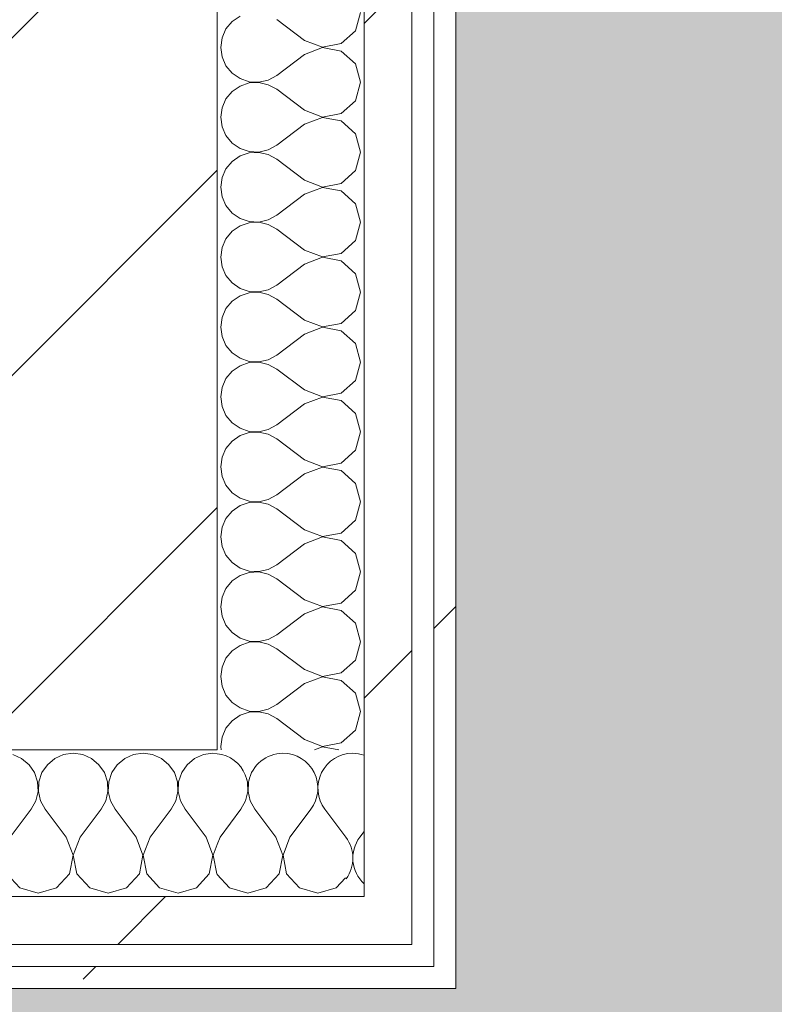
# Model space of a CAD drawing. Header units: millimetres. Extents: x -30280 to 19093, y -19284 to 4746.
# Tile 222 of 256: x -1672 to -1466, y -12508 to -12240. Entities that reach past the tile are written whole.
import ezdxf

# ---------------------------------------------------------------- set-up
doc = ezdxf.new("R2010")
doc.units = ezdxf.units.MM
doc.header["$MEASUREMENT"] = 0
doc.linetypes.add('Wipeout_Contour', pattern=[1000, 0, -1000])
for name, color, linetype in [('10_ESTR_Pilars', 7, 'Continuous'), ('Nuevo_07_CR_Cel Ras pladur', 7, 'Continuous'), ('Nuevo_08_E_Envans secs', 7, 'Continuous')]:
    doc.layers.add(name, color=color, linetype=linetype)
for name, color, linetype, lineweight in [('10_ESTR_Pilars_Pluma_Nº__28', 7, 'Continuous', 20), ('10_ESTR_Pilars_Pluma_Nº__42', 8, 'Continuous', 25), ('Nuevo_08_E_Envans secs_Pluma_Nº__1', 7, 'Continuous', 5)]:
    doc.layers.add(name, color=color, linetype=linetype, lineweight=lineweight)
for name, color, linetype, lineweight, true_color in [('Nuevo_07_CR_Cel Ras pladur_Pluma_Nº__102', 7, 'Continuous', 5, 0xcccccc), ('Nuevo_08_E_Envans secs_Pluma_Nº__102', 7, 'Continuous', 5, 0xcccccc), ('Nuevo_08_E_Envans secs_Pluma_Nº__171', 171, 'Continuous', 13, 0xaaaaff), ('Nuevo_08_E_Envans secs_Pluma_Nº__177', 7, 'Continuous', 15, 0xf7e046)]:
    doc.layers.add(name, color=color, linetype=linetype, lineweight=lineweight, true_color=true_color)
pattern_1 = [(45, (0, 0), (-183.848, 183.848), [195, -65]), (45, (7e-14, 183.85), (-183.848, 183.848), [195, -65])]

# ---------------------------------------------------------------- blocks, each defined once
blk = doc.blocks.new('Forjado_1_1', base_point=(-28050.85, 1700.85))
at = {"layer": 'Nuevo_07_CR_Cel Ras pladur_Pluma_Nº__102', "linetype": 'Continuous', "lineweight": 0, "true_color": 0x333333}
h = blk.add_hatch(color=250, dxfattribs=at)
h.paths.add_polyline_path([(-28050.85, 1700.85), (-1702.11, 1700.85), (-1556.11, 1700.85), (-1556.11, -1703.98), (-1619.11, -1703.98), (-1619.11, -6940.7), (-1544.11, -6940.7), (-1544.11, -7505.7), (-1616.26, -7505.7), (-1616.05, -11923.98), (-1552.9, -11923.98), (-1552.9, -12503.98), (-2036.11, -12503.98), (-2036.11, -12340.7), (-6985.39, -12340.7), (-6985.39, -12549.28), (-7491.4, -12549.28), (-7491.4, -12393.7), (-10655.85, -12393.7), (-10657.1, -13685.07), (-1603.63, -13694.56), (-1609.23, -16937.98), (375.89, -16937.98), (375.89, -16738.98), (1128.89, -16738.98), (1128.89, -17066.98), (2622.91, -17066.98), (5778.89, -17066.98), (5778.89, -16738.98), (6378.89, -16738.98), (6378.89, -12488.98), (5778.89, -12488.98), (5763.89, -12069.98), (3832.9, -12069.98), (2768.91, -12069.98), (2768.91, -12619.14), (2622.91, -12619.14), (2622.91, -12069.98), (843.89, -12069.98), (843.89, -12503.98), (363.89, -12503.98), (363.89, -11923.98), (6641.89, -11923.98), (6627.87, -9203.97), (6003.89, -9207.42), (6010.89, -7490.7), (5790.89, -7490.7), (5790.89, -6940.7), (6010.89, -6940.7), (6010.89, -1710.7), (5770.89, -1710.7), (5770.89, 3861.73), (-28038.85, 3861.73)])
h.paths.add_polyline_path([(7.39, -9099.15), (-1192.61, -9099.15), (-1192.61, 1700.85), (7.39, 1700.85)], flags=0)
h.paths.add_polyline_path([(-1181.11, -11348.2), (-1181.11, -9848.2), (5718.89, -9848.2), (5718.89, -11348.2)], flags=0)
h.paths.add_polyline_path([(38, -16371.48), (-1162, -16371.48), (-1162, -12771.48), (38, -12771.48)], flags=0)
h.paths.add_polyline_path([(2309.36, -16371.48), (1109.36, -16371.48), (1109.36, -12771.48), (2309.36, -12771.48)], flags=0)
h.paths.add_polyline_path([(2226.83, -8799.15), (2226.83, 1400.85), (3726.83, 1400.85), (3726.83, -8799.15)], flags=0)
h.paths.add_polyline_path([(3832.9, -12471.48), (5032.9, -12471.48), (5032.9, -16671.48), (3832.9, -16671.48)], flags=0)
at = {"layer": 'Nuevo_07_CR_Cel Ras pladur_Pluma_Nº__102', "color": 254, "linetype": 'Continuous', "lineweight": 5, "true_color": 0xcccccc, "flags": 128}
blk.add_lwpolyline([(1128.89, -16738.98), (375.89, -16738.98), (375.89, -16937.98), (-1609.23, -16937.98), (-1603.63, -13694.56), (-10657.1, -13685.07), (-10655.85, -12393.7), (-7491.4, -12393.7), (-7491.4, -12549.28), (-6985.39, -12549.28), (-6985.39, -12340.7), (-2036.11, -12340.7), (-2036.11, -12503.98), (-1552.9, -12503.98), (-1552.9, -11923.98), (-1616.05, -11923.98), (-1616.26, -7505.7)], dxfattribs=at)
blk = doc.blocks.new('*X584')
at = {"layer": 'Nuevo_08_E_Envans secs_Pluma_Nº__102', "color": 254, "linetype": 'Continuous', "lineweight": 5, "true_color": 0xcccccc}
for p, q in [((-1596.38, -12460.49), (-1592.38, -12455.17)), ((-1582.86, -12462.79), (-1588.57, -12455.17)), ((-1579.05, -12462.79), (-1577.89, -12461.25))]:
    blk.add_line(p, q, dxfattribs=at)
for centre, start, end in [((-1619.05, -12449.45), 14.7072, 75.2928), ((-1600, -12449.45), 90, 168.4188), ((-1600, -12449.45), 323.1301, 90), ((-1580.95, -12449.45), 90, 216.8699), ((-1580.95, -12449.45), 71.2696, 90), ((-1590.48, -12468.5), 323.9952, 36.8699), ((-1571.43, -12468.5), 143.1301, 227.2434)]:
    blk.add_arc(centre, 9.52, start, end, dxfattribs=at)
blk = doc.blocks.new('*X585')
at = {"layer": 'Nuevo_08_E_Envans secs_Pluma_Nº__102', "color": 254, "linetype": 'Continuous', "lineweight": 5, "true_color": 0xcccccc}
for p, q in [((-1671.18, -12441.35), (-1673.59, -12440.29)), ((-1659.75, -12440.29), (-1662.15, -12441.35)), ((-1657.14, -12439.93), (-1659.75, -12440.29)), ((-1654.54, -12440.29), (-1657.14, -12439.93)), ((-1652.14, -12441.35), (-1654.54, -12440.29)), ((-1640.7, -12440.29), (-1643.1, -12441.35)), ((-1638.1, -12439.93), (-1640.7, -12440.29)), ((-1635.49, -12440.29), (-1638.1, -12439.93)), ((-1633.09, -12441.35), (-1635.49, -12440.29)), ((-1621.65, -12440.29), (-1624.05, -12441.35)), ((-1619.05, -12439.93), (-1621.65, -12440.29)), ((-1617.89, -12440.09), (-1619.05, -12439.93)), ((-1669.16, -12443.03), (-1671.18, -12441.35)), ((-1662.15, -12441.35), (-1664.17, -12443.03)), ((-1650.11, -12443.03), (-1652.14, -12441.35)), ((-1643.1, -12441.35), (-1645.13, -12443.03)), ((-1631.06, -12443.03), (-1633.09, -12441.35)), ((-1624.05, -12441.35), (-1626.08, -12443.03)), ((-1667.67, -12445.19), (-1669.16, -12443.03)), ((-1666.83, -12447.68), (-1667.67, -12445.19)), ((-1665.66, -12445.19), (-1666.5, -12447.68)), ((-1664.17, -12443.03), (-1665.66, -12445.19)), ((-1648.62, -12445.19), (-1650.11, -12443.03)), ((-1647.78, -12447.68), (-1648.62, -12445.19)), ((-1646.61, -12445.19), (-1647.45, -12447.68)), ((-1645.13, -12443.03), (-1646.61, -12445.19)), ((-1629.58, -12445.19), (-1631.06, -12443.03)), ((-1628.74, -12447.68), (-1629.58, -12445.19)), ((-1627.57, -12445.19), (-1628.41, -12447.68)), ((-1626.08, -12443.03), (-1627.57, -12445.19)), ((-1666.71, -12450.31), (-1666.83, -12447.68)), ((-1666.5, -12447.68), (-1666.63, -12450.31)), ((-1647.66, -12450.31), (-1647.78, -12447.68)), ((-1647.45, -12447.68), (-1647.58, -12450.31)), ((-1628.61, -12450.31), (-1628.74, -12447.68)), ((-1628.41, -12447.68), (-1628.53, -12450.31)), ((-1667.3, -12452.87), (-1666.71, -12450.31)), ((-1666.63, -12450.31), (-1666.03, -12452.87)), ((-1648.25, -12452.87), (-1647.66, -12450.31)), ((-1647.58, -12450.31), (-1646.99, -12452.87)), ((-1629.2, -12452.87), (-1628.61, -12450.31)), ((-1628.53, -12450.31), (-1627.94, -12452.87)), ((-1668.57, -12455.17), (-1667.3, -12452.87)), ((-1666.03, -12452.87), (-1664.76, -12455.17)), ((-1649.52, -12455.17), (-1648.25, -12452.87)), ((-1646.99, -12452.87), (-1645.71, -12455.17)), ((-1630.48, -12455.17), (-1629.2, -12452.87)), ((-1627.94, -12452.87), (-1626.67, -12455.17)), ((-1674.29, -12462.79), (-1668.57, -12455.17)), ((-1659.05, -12462.79), (-1664.76, -12455.17)), ((-1655.24, -12462.79), (-1649.52, -12455.17)), ((-1640, -12462.79), (-1645.71, -12455.17)), ((-1636.19, -12462.79), (-1630.48, -12455.17)), ((-1620.95, -12462.79), (-1626.67, -12455.17)), ((-1657.18, -12467.64), (-1659.05, -12462.79)), ((-1655.24, -12462.79), (-1657.1, -12467.64)), ((-1638.13, -12467.64), (-1640, -12462.79)), ((-1636.19, -12462.79), (-1638.06, -12467.64)), ((-1619.09, -12467.64), (-1620.95, -12462.79)), ((-1617.89, -12464.74), (-1619.01, -12467.64)), ((-1658.15, -12472.76), (-1657.18, -12467.64)), ((-1657.1, -12467.64), (-1656.14, -12472.76)), ((-1639.1, -12472.76), (-1638.13, -12467.64)), ((-1638.06, -12467.64), (-1637.09, -12472.76)), ((-1620.05, -12472.76), (-1619.09, -12467.64)), ((-1619.01, -12467.64), (-1618.04, -12472.76)), ((-1675.19, -12472.76), (-1671.67, -12476.6)), ((-1661.66, -12476.6), (-1658.15, -12472.76)), ((-1656.14, -12472.76), (-1652.63, -12476.6)), ((-1642.61, -12476.6), (-1639.1, -12472.76)), ((-1637.09, -12472.76), (-1633.58, -12476.6)), ((-1623.56, -12476.6), (-1620.05, -12472.76)), ((-1618.04, -12472.76), (-1617.89, -12472.92)), ((-1671.67, -12476.6), (-1666.67, -12478.02)), ((-1666.67, -12478.02), (-1661.66, -12476.6)), ((-1652.63, -12476.6), (-1647.62, -12478.02)), ((-1647.62, -12478.02), (-1642.61, -12476.6)), ((-1633.58, -12476.6), (-1628.57, -12478.02)), ((-1628.57, -12478.02), (-1623.56, -12476.6))]:
    blk.add_line(p, q, dxfattribs=at)
blk = doc.blocks.new('*X586')
at = {"layer": 'Nuevo_08_E_Envans secs_Pluma_Nº__102', "color": 254, "linetype": 'Continuous', "lineweight": 5, "true_color": 0xcccccc}
for p, q in [((-1616.6, -12440.27), (-1617.89, -12440.09)), ((-1609.69, -12447.68), (-1609.95, -12446.92)), ((-1609.56, -12450.31), (-1609.69, -12447.68)), ((-1609.36, -12447.68), (-1609.49, -12450.31)), ((-1609.31, -12447.56), (-1609.36, -12447.68)), ((-1610.16, -12452.87), (-1609.56, -12450.31)), ((-1609.49, -12450.31), (-1608.89, -12452.87)), ((-1611.43, -12455.17), (-1610.16, -12452.87)), ((-1608.89, -12452.87), (-1607.62, -12455.17)), ((-1617.14, -12462.79), (-1611.43, -12455.17)), ((-1601.9, -12462.79), (-1607.62, -12455.17)), ((-1598.1, -12462.79), (-1596.38, -12460.49)), ((-1617.14, -12462.79), (-1617.89, -12464.74)), ((-1600.04, -12467.64), (-1601.9, -12462.79)), ((-1598.1, -12462.79), (-1599.96, -12467.64)), ((-1601.01, -12472.76), (-1600.04, -12467.64)), ((-1599.96, -12467.64), (-1598.99, -12472.76)), ((-1617.89, -12472.92), (-1614.53, -12476.6)), ((-1604.52, -12476.6), (-1601.01, -12472.76)), ((-1598.99, -12472.76), (-1595.48, -12476.6)), ((-1585.47, -12476.6), (-1582.99, -12473.88)), ((-1614.53, -12476.6), (-1609.52, -12478.02)), ((-1609.52, -12478.02), (-1604.52, -12476.6)), ((-1595.48, -12476.6), (-1590.48, -12478.02)), ((-1590.48, -12478.02), (-1585.47, -12476.6))]:
    blk.add_line(p, q, dxfattribs=at)
blk = doc.blocks.new('Muro_85_1', base_point=(-1971.11, -12438.98))
at = {"layer": 'Nuevo_08_E_Envans secs', "color": 7, "lineweight": 20}
blk.add_blockref('*X584', (0, 0), dxfattribs=at)
at = {"color": 254, "linetype": 'Wipeout_Contour', "lineweight": 0, "ltscale": 37744.231797}
blk.add_wipeout([(-1577.89, -12478.98), (-1564.89, -12491.98), (-1564.89, -12478.98)], dxfattribs=at).dxf.layer = 'Nuevo_08_E_Envans secs'
at = {"color": 254, "linetype": 'Wipeout_Contour', "lineweight": 0, "ltscale": 37788.50506}
blk.add_wipeout([(-1552.89, -12497.98), (-1558.89, -12497.98), (-1552.89, -12503.98)], dxfattribs=at).dxf.layer = 'Nuevo_08_E_Envans secs'
at = {"layer": 'Nuevo_08_E_Envans secs_Pluma_Nº__171', "linetype": 'Continuous', "lineweight": 13, "true_color": 0xaaaaff}
h = blk.add_hatch(dxfattribs=at)
h.set_pattern_fill('Panellat_HPL_0001', color=161, style=0, pattern_type=2)
h.set_pattern_definition(pattern_1)
h.paths.add_polyline_path([(-1552.89, -12497.98), (-1558.89, -12497.98), (-1552.89, -12503.98)])
at = {"layer": 'Nuevo_08_E_Envans secs_Pluma_Nº__177', "linetype": 'Continuous', "lineweight": 15, "true_color": 0xf7e046}
h = blk.add_hatch(dxfattribs=at)
h.set_pattern_fill('Panellat_HPL_0001', color=53, style=0, pattern_type=2)
h.set_pattern_definition(pattern_1)
h.paths.add_polyline_path([(-1577.89, -12478.98), (-1564.89, -12491.98), (-1564.89, -12478.98)])
at = {"color": 254, "linetype": 'Wipeout_Contour', "lineweight": 0, "ltscale": 50462.387691}
blk.add_wipeout([(-1577.89, -12478.98), (-2011.11, -12478.98), (-2011.11, -12491.98), (-1577.89, -12491.98)], dxfattribs=at).dxf.layer = 'Nuevo_08_E_Envans secs'
at = {"color": 254, "linetype": 'Wipeout_Contour', "lineweight": 0, "ltscale": 50525.081917}
blk.add_wipeout([(-1558.89, -12497.98), (-2030.11, -12497.98), (-2030.11, -12503.98), (-1558.89, -12503.98)], dxfattribs=at).dxf.layer = 'Nuevo_08_E_Envans secs'
at = {"layer": 'Nuevo_08_E_Envans secs_Pluma_Nº__171', "linetype": 'Continuous', "lineweight": 13, "true_color": 0xaaaaff}
h = blk.add_hatch(dxfattribs=at)
h.set_pattern_fill('Panellat_HPL_0001', color=161, style=0, pattern_type=2)
h.set_pattern_definition(pattern_1)
h.paths.add_polyline_path([(-1558.89, -12497.98), (-2030.11, -12497.98), (-2030.11, -12503.98), (-1558.89, -12503.98)])
at = {"layer": 'Nuevo_08_E_Envans secs_Pluma_Nº__177', "linetype": 'Continuous', "lineweight": 15, "true_color": 0xf7e046}
h = blk.add_hatch(dxfattribs=at)
h.set_pattern_fill('Panellat_HPL_0001', color=53, style=0, pattern_type=2)
h.set_pattern_definition(pattern_1)
h.paths.add_polyline_path([(-1577.89, -12478.98), (-2011.11, -12478.98), (-2011.11, -12491.98), (-1577.89, -12491.98)])
at = {"layer": 'Nuevo_08_E_Envans secs_Pluma_Nº__1', "color": 7, "linetype": 'Continuous', "lineweight": 5}
for p, q in [((-1971.11, -12478.98), (-1617.89, -12478.98)), ((-2024.11, -12497.98), (-1564.89, -12497.98))]:
    blk.add_line(p, q, dxfattribs=at)
at = {"layer": 'Nuevo_08_E_Envans secs', "color": 7, "lineweight": 20}
for name in ['*X585', '*X586']:
    blk.add_blockref(name, (0, 0), dxfattribs=at)
at = {"color": 254, "linetype": 'Wipeout_Contour', "lineweight": 0, "ltscale": 37759.620685}
blk.add_wipeout([(-1577.89, -12491.98), (-1564.89, -12491.98), (-1577.89, -12478.98)], dxfattribs=at).dxf.layer = 'Nuevo_08_E_Envans secs'
at = {"color": 254, "linetype": 'Wipeout_Contour', "lineweight": 0, "ltscale": 37796.069009}
blk.add_wipeout([(-1558.89, -12503.98), (-1552.89, -12503.98), (-1558.89, -12497.98)], dxfattribs=at).dxf.layer = 'Nuevo_08_E_Envans secs'
at = {"layer": 'Nuevo_08_E_Envans secs_Pluma_Nº__171', "linetype": 'Continuous', "lineweight": 13, "true_color": 0xaaaaff}
h = blk.add_hatch(dxfattribs=at)
h.set_pattern_fill('Panellat_HPL_0001', color=161, style=0, pattern_type=2)
h.set_pattern_definition(pattern_1)
h.paths.add_polyline_path([(-1558.89, -12503.98), (-1552.89, -12503.98), (-1558.89, -12497.98)])
at = {"layer": 'Nuevo_08_E_Envans secs_Pluma_Nº__177', "linetype": 'Continuous', "lineweight": 15, "true_color": 0xf7e046}
h = blk.add_hatch(dxfattribs=at)
h.set_pattern_fill('Panellat_HPL_0001', color=53, style=0, pattern_type=2)
h.set_pattern_definition(pattern_1)
h.paths.add_polyline_path([(-1577.89, -12491.98), (-1564.89, -12491.98), (-1577.89, -12478.98)])
at = {"layer": 'Nuevo_08_E_Envans secs_Pluma_Nº__1', "color": 7, "linetype": 'Continuous', "lineweight": 5}
for p, q in [((-1577.89, -12478.98), (-1577.89, -12438.98)), ((-1617.89, -12478.98), (-1577.89, -12478.98)), ((-1564.89, -12491.98), (-1564.89, -12478.98)), ((-2011.11, -12491.98), (-1577.89, -12491.98)), ((-1577.89, -12491.98), (-1564.89, -12491.98)), ((-1558.89, -12497.98), (-1558.89, -12491.98)), ((-1564.89, -12497.98), (-1558.89, -12497.98))]:
    blk.add_line(p, q, dxfattribs=at)
at = {"layer": 'Nuevo_08_E_Envans secs_Pluma_Nº__1', "color": 7, "linetype": 'Continuous', "lineweight": 5, "flags": 128}
for points in [[(-1552.89, -12503.98), (-1552.89, -12497.98)], [(-2030.11, -12503.98), (-1552.89, -12503.98)]]:
    blk.add_lwpolyline(points, dxfattribs=at)
blk = doc.blocks.new('*X589')
at = {"layer": 'Nuevo_08_E_Envans secs_Pluma_Nº__102', "color": 254, "linetype": 'Continuous', "lineweight": 5, "true_color": 0xcccccc}
for p, q in [((-1611.68, -12239.1), (-1613.84, -12240.59)), ((-1580.27, -12243.1), (-1578.85, -12238.1)), ((-1613.84, -12240.59), (-1615.52, -12242.61)), ((-1594.08, -12245.71), (-1601.7, -12240)), ((-1615.52, -12242.61), (-1616.58, -12245.02)), ((-1584.11, -12246.61), (-1580.27, -12243.1)), ((-1616.58, -12245.02), (-1616.94, -12247.62)), ((-1594.08, -12245.71), (-1589.23, -12247.58)), ((-1589.23, -12247.58), (-1584.11, -12246.61)), ((-1616.94, -12247.62), (-1616.58, -12250.22)), ((-1594.08, -12249.52), (-1601.7, -12255.24)), ((-1589.23, -12247.66), (-1594.08, -12249.52)), ((-1584.11, -12248.62), (-1589.23, -12247.66)), ((-1580.27, -12252.14), (-1584.11, -12248.62)), ((-1616.58, -12250.22), (-1615.52, -12252.63)), ((-1578.85, -12257.14), (-1580.27, -12252.14)), ((-1615.52, -12252.63), (-1613.84, -12254.65)), ((-1613.84, -12254.65), (-1611.68, -12256.14)), ((-1604, -12256.51), (-1601.7, -12255.24)), ((-1611.68, -12256.14), (-1609.19, -12256.98)), ((-1609.19, -12257.31), (-1611.68, -12258.15)), ((-1609.19, -12256.98), (-1606.56, -12257.1)), ((-1606.56, -12257.18), (-1609.19, -12257.31)), ((-1606.56, -12257.1), (-1604, -12256.51)), ((-1604, -12257.78), (-1606.56, -12257.18)), ((-1601.7, -12259.05), (-1604, -12257.78)), ((-1580.27, -12262.15), (-1578.85, -12257.14)), ((-1613.84, -12259.64), (-1615.52, -12261.66)), ((-1611.68, -12258.15), (-1613.84, -12259.64)), ((-1594.08, -12264.76), (-1601.7, -12259.05)), ((-1615.52, -12261.66), (-1616.58, -12264.06)), ((-1584.11, -12265.66), (-1580.27, -12262.15)), ((-1616.58, -12264.06), (-1616.94, -12266.67)), ((-1594.08, -12264.76), (-1589.23, -12266.63)), ((-1589.23, -12266.63), (-1584.11, -12265.66)), ((-1616.94, -12266.67), (-1616.58, -12269.27)), ((-1594.08, -12268.57), (-1601.7, -12274.29)), ((-1589.23, -12266.71), (-1594.08, -12268.57)), ((-1584.11, -12267.67), (-1589.23, -12266.71)), ((-1580.27, -12271.18), (-1584.11, -12267.67)), ((-1616.58, -12269.27), (-1615.52, -12271.67)), ((-1578.85, -12276.19), (-1580.27, -12271.18)), ((-1615.52, -12271.67), (-1613.84, -12273.7)), ((-1613.84, -12273.7), (-1611.68, -12275.19)), ((-1611.68, -12275.19), (-1609.19, -12276.02)), ((-1609.19, -12276.36), (-1611.68, -12277.2)), ((-1609.19, -12276.02), (-1606.56, -12276.15)), ((-1606.56, -12276.23), (-1609.19, -12276.36)), ((-1606.56, -12276.15), (-1604, -12275.56)), ((-1604, -12276.82), (-1606.56, -12276.23)), ((-1604, -12275.56), (-1601.7, -12274.29)), ((-1580.27, -12281.2), (-1578.85, -12276.19)), ((-1613.84, -12278.68), (-1615.52, -12280.71)), ((-1611.68, -12277.2), (-1613.84, -12278.68)), ((-1601.7, -12278.1), (-1604, -12276.82)), ((-1594.08, -12283.81), (-1601.7, -12278.1)), ((-1615.52, -12280.71), (-1616.58, -12283.11)), ((-1584.11, -12284.71), (-1580.27, -12281.2)), ((-1616.58, -12283.11), (-1616.94, -12285.71)), ((-1594.08, -12283.81), (-1589.23, -12285.68)), ((-1589.23, -12285.68), (-1584.11, -12284.71)), ((-1616.94, -12285.71), (-1616.58, -12288.32)), ((-1589.23, -12285.75), (-1594.08, -12287.62)), ((-1584.11, -12286.72), (-1589.23, -12285.75)), ((-1580.27, -12290.23), (-1584.11, -12286.72)), ((-1616.58, -12288.32), (-1615.52, -12290.72)), ((-1594.08, -12287.62), (-1601.7, -12293.33)), ((-1615.52, -12290.72), (-1613.84, -12292.74)), ((-1613.84, -12292.74), (-1611.68, -12294.23)), ((-1578.85, -12295.24), (-1580.27, -12290.23)), ((-1611.68, -12294.23), (-1609.19, -12295.07)), ((-1609.19, -12295.4), (-1611.68, -12296.24)), ((-1609.19, -12295.07), (-1606.56, -12295.2)), ((-1606.56, -12295.28), (-1609.19, -12295.4)), ((-1606.56, -12295.2), (-1604, -12294.6)), ((-1604, -12295.87), (-1606.56, -12295.28)), ((-1604, -12294.6), (-1601.7, -12293.33)), ((-1580.27, -12300.25), (-1578.85, -12295.24)), ((-1613.84, -12297.73), (-1615.52, -12299.75)), ((-1611.68, -12296.24), (-1613.84, -12297.73)), ((-1601.7, -12297.14), (-1604, -12295.87)), ((-1594.08, -12302.86), (-1601.7, -12297.14)), ((-1615.52, -12299.75), (-1616.58, -12302.16)), ((-1584.11, -12303.76), (-1580.27, -12300.25)), ((-1616.58, -12302.16), (-1616.94, -12304.76)), ((-1594.08, -12302.86), (-1589.23, -12304.72)), ((-1616.94, -12304.76), (-1616.58, -12307.36)), ((-1589.23, -12304.8), (-1594.08, -12306.67)), ((-1589.23, -12304.72), (-1584.11, -12303.76)), ((-1584.11, -12305.77), (-1589.23, -12304.8)), ((-1580.27, -12309.28), (-1584.11, -12305.77)), ((-1616.58, -12307.36), (-1615.52, -12309.77)), ((-1594.08, -12306.67), (-1601.7, -12312.38)), ((-1615.52, -12309.77), (-1613.84, -12311.79)), ((-1578.85, -12314.29), (-1580.27, -12309.28)), ((-1613.84, -12311.79), (-1611.68, -12313.28)), ((-1611.68, -12313.28), (-1609.19, -12314.12)), ((-1609.19, -12314.12), (-1606.56, -12314.25)), ((-1606.56, -12314.25), (-1604, -12313.65)), ((-1604, -12313.65), (-1601.7, -12312.38)), ((-1613.84, -12316.78), (-1615.52, -12318.8)), ((-1611.68, -12315.29), (-1613.84, -12316.78)), ((-1609.19, -12314.45), (-1611.68, -12315.29)), ((-1606.56, -12314.32), (-1609.19, -12314.45)), ((-1604, -12314.92), (-1606.56, -12314.32)), ((-1601.7, -12316.19), (-1604, -12314.92)), ((-1594.08, -12321.9), (-1601.7, -12316.19)), ((-1580.27, -12319.29), (-1578.85, -12314.29)), ((-1615.52, -12318.8), (-1616.58, -12321.21)), ((-1584.11, -12322.8), (-1580.27, -12319.29)), ((-1616.58, -12321.21), (-1616.94, -12323.81)), ((-1594.08, -12321.9), (-1589.23, -12323.77)), ((-1616.94, -12323.81), (-1616.58, -12326.41)), ((-1589.23, -12323.85), (-1594.08, -12325.71)), ((-1589.23, -12323.77), (-1584.11, -12322.8)), ((-1584.11, -12324.81), (-1589.23, -12323.85)), ((-1580.27, -12328.33), (-1584.11, -12324.81)), ((-1616.58, -12326.41), (-1615.52, -12328.82)), ((-1594.08, -12325.71), (-1601.7, -12331.43)), ((-1615.52, -12328.82), (-1613.84, -12330.84)), ((-1578.85, -12333.33), (-1580.27, -12328.33)), ((-1613.84, -12330.84), (-1611.68, -12332.33)), ((-1611.68, -12332.33), (-1609.19, -12333.17)), ((-1606.56, -12333.29), (-1604, -12332.7)), ((-1604, -12332.7), (-1601.7, -12331.43)), ((-1611.68, -12334.34), (-1613.84, -12335.83)), ((-1609.19, -12333.5), (-1611.68, -12334.34)), ((-1609.19, -12333.17), (-1606.56, -12333.29)), ((-1606.56, -12333.37), (-1609.19, -12333.5)), ((-1604, -12333.97), (-1606.56, -12333.37)), ((-1601.7, -12335.24), (-1604, -12333.97)), ((-1594.08, -12340.95), (-1601.7, -12335.24)), ((-1580.27, -12338.34), (-1578.85, -12333.33)), ((-1615.52, -12337.85), (-1616.58, -12340.25)), ((-1613.84, -12335.83), (-1615.52, -12337.85)), ((-1584.11, -12341.85), (-1580.27, -12338.34)), ((-1616.58, -12340.25), (-1616.94, -12342.86)), ((-1594.08, -12340.95), (-1589.23, -12342.82)), ((-1616.94, -12342.86), (-1616.58, -12345.46)), ((-1589.23, -12342.9), (-1594.08, -12344.76)), ((-1589.23, -12342.82), (-1584.11, -12341.85)), ((-1584.11, -12343.86), (-1589.23, -12342.9)), ((-1616.58, -12345.46), (-1615.52, -12347.86)), ((-1594.08, -12344.76), (-1601.7, -12350.48)), ((-1580.27, -12347.37), (-1584.11, -12343.86)), ((-1615.52, -12347.86), (-1613.84, -12349.89)), ((-1578.85, -12352.38), (-1580.27, -12347.37)), ((-1613.84, -12349.89), (-1611.68, -12351.38)), ((-1611.68, -12351.38), (-1609.19, -12352.22)), ((-1606.56, -12352.34), (-1604, -12351.75)), ((-1604, -12351.75), (-1601.7, -12350.48)), ((-1611.68, -12353.39), (-1613.84, -12354.87)), ((-1609.19, -12352.55), (-1611.68, -12353.39)), ((-1609.19, -12352.22), (-1606.56, -12352.34)), ((-1606.56, -12352.42), (-1609.19, -12352.55)), ((-1604, -12353.01), (-1606.56, -12352.42)), ((-1601.7, -12354.29), (-1604, -12353.01)), ((-1594.08, -12360), (-1601.7, -12354.29)), ((-1580.27, -12357.39), (-1578.85, -12352.38)), ((-1615.52, -12356.9), (-1616.58, -12359.3)), ((-1613.84, -12354.87), (-1615.52, -12356.9)), ((-1616.58, -12359.3), (-1616.94, -12361.9)), ((-1584.11, -12360.9), (-1580.27, -12357.39)), ((-1616.94, -12361.9), (-1616.58, -12364.51)), ((-1594.08, -12360), (-1589.23, -12361.87)), ((-1589.23, -12361.94), (-1594.08, -12363.81)), ((-1589.23, -12361.87), (-1584.11, -12360.9)), ((-1584.11, -12362.91), (-1589.23, -12361.94)), ((-1616.58, -12364.51), (-1615.52, -12366.91)), ((-1594.08, -12363.81), (-1601.7, -12369.52)), ((-1580.27, -12366.42), (-1584.11, -12362.91)), ((-1615.52, -12366.91), (-1613.84, -12368.94)), ((-1578.85, -12371.43), (-1580.27, -12366.42)), ((-1613.84, -12368.94), (-1611.68, -12370.42)), ((-1611.68, -12370.42), (-1609.19, -12371.26)), ((-1604, -12370.8), (-1601.7, -12369.52)), ((-1611.68, -12372.43), (-1613.84, -12373.92)), ((-1609.19, -12371.59), (-1611.68, -12372.43)), ((-1609.19, -12371.26), (-1606.56, -12371.39)), ((-1606.56, -12371.47), (-1609.19, -12371.59)), ((-1606.56, -12371.39), (-1604, -12370.8)), ((-1604, -12372.06), (-1606.56, -12371.47)), ((-1601.7, -12373.33), (-1604, -12372.06)), ((-1580.27, -12376.44), (-1578.85, -12371.43)), ((-1615.52, -12375.95), (-1616.58, -12378.35)), ((-1613.84, -12373.92), (-1615.52, -12375.95)), ((-1594.08, -12379.05), (-1601.7, -12373.33)), ((-1616.58, -12378.35), (-1616.94, -12380.95)), ((-1584.11, -12379.95), (-1580.27, -12376.44)), ((-1616.94, -12380.95), (-1616.58, -12383.55)), ((-1594.08, -12379.05), (-1589.23, -12380.91)), ((-1589.23, -12380.99), (-1594.08, -12382.86)), ((-1589.23, -12380.91), (-1584.11, -12379.95)), ((-1584.11, -12381.96), (-1589.23, -12380.99)), ((-1616.58, -12383.55), (-1615.52, -12385.96)), ((-1594.08, -12382.86), (-1601.7, -12388.57)), ((-1580.27, -12385.47), (-1584.11, -12381.96)), ((-1615.52, -12385.96), (-1613.84, -12387.98)), ((-1578.85, -12390.48), (-1580.27, -12385.47)), ((-1613.84, -12387.98), (-1611.68, -12389.47)), ((-1604, -12389.84), (-1601.7, -12388.57)), ((-1611.68, -12391.48), (-1613.84, -12392.97)), ((-1611.68, -12389.47), (-1609.19, -12390.31)), ((-1609.19, -12390.64), (-1611.68, -12391.48)), ((-1609.19, -12390.31), (-1606.56, -12390.44)), ((-1606.56, -12390.51), (-1609.19, -12390.64)), ((-1606.56, -12390.44), (-1604, -12389.84)), ((-1604, -12391.11), (-1606.56, -12390.51)), ((-1601.7, -12392.38), (-1604, -12391.11)), ((-1580.27, -12395.48), (-1578.85, -12390.48)), ((-1613.84, -12392.97), (-1615.52, -12394.99)), ((-1594.08, -12398.1), (-1601.7, -12392.38)), ((-1616.58, -12397.4), (-1616.94, -12400)), ((-1615.52, -12394.99), (-1616.58, -12397.4)), ((-1584.11, -12398.99), (-1580.27, -12395.48)), ((-1616.94, -12400), (-1616.58, -12402.6)), ((-1594.08, -12398.1), (-1589.23, -12399.96)), ((-1589.23, -12400.04), (-1594.08, -12401.9)), ((-1589.23, -12399.96), (-1584.11, -12398.99)), ((-1584.11, -12401.01), (-1589.23, -12400.04)), ((-1616.58, -12402.6), (-1615.52, -12405.01)), ((-1594.08, -12401.9), (-1601.7, -12407.62)), ((-1580.27, -12404.52), (-1584.11, -12401.01)), ((-1615.52, -12405.01), (-1613.84, -12407.03)), ((-1578.85, -12409.52), (-1580.27, -12404.52)), ((-1613.84, -12407.03), (-1611.68, -12408.52)), ((-1604, -12408.89), (-1601.7, -12407.62)), ((-1611.68, -12410.53), (-1613.84, -12412.02)), ((-1611.68, -12408.52), (-1609.19, -12409.36)), ((-1609.19, -12409.69), (-1611.68, -12410.53)), ((-1609.19, -12409.36), (-1606.56, -12409.49)), ((-1606.56, -12409.56), (-1609.19, -12409.69)), ((-1606.56, -12409.49), (-1604, -12408.89)), ((-1604, -12410.16), (-1606.56, -12409.56)), ((-1601.7, -12411.43), (-1604, -12410.16)), ((-1580.27, -12414.53), (-1578.85, -12409.52)), ((-1613.84, -12412.02), (-1615.52, -12414.04)), ((-1594.08, -12417.14), (-1601.7, -12411.43)), ((-1615.52, -12414.04), (-1616.58, -12416.45)), ((-1584.11, -12418.04), (-1580.27, -12414.53)), ((-1616.58, -12416.45), (-1616.94, -12419.05)), ((-1594.08, -12417.14), (-1589.23, -12419.01)), ((-1589.23, -12419.01), (-1584.11, -12418.04)), ((-1616.94, -12419.05), (-1616.58, -12421.65)), ((-1594.08, -12420.95), (-1601.7, -12426.67)), ((-1589.23, -12419.09), (-1594.08, -12420.95)), ((-1584.11, -12420.05), (-1589.23, -12419.09)), ((-1580.27, -12423.56), (-1584.11, -12420.05)), ((-1616.58, -12421.65), (-1615.52, -12424.05)), ((-1615.52, -12424.05), (-1613.84, -12426.08)), ((-1578.85, -12428.57), (-1580.27, -12423.56)), ((-1613.84, -12426.08), (-1611.68, -12427.57)), ((-1604, -12427.94), (-1601.7, -12426.67)), ((-1611.68, -12429.58), (-1613.84, -12431.06)), ((-1611.68, -12427.57), (-1609.19, -12428.41)), ((-1609.19, -12428.74), (-1611.68, -12429.58)), ((-1609.19, -12428.41), (-1606.56, -12428.53)), ((-1606.56, -12428.61), (-1609.19, -12428.74)), ((-1606.56, -12428.53), (-1604, -12427.94)), ((-1604, -12429.2), (-1606.56, -12428.61)), ((-1601.7, -12430.48), (-1604, -12429.2)), ((-1580.27, -12433.58), (-1578.85, -12428.57)), ((-1613.84, -12431.06), (-1615.52, -12433.09)), ((-1594.08, -12436.19), (-1601.7, -12430.48)), ((-1615.52, -12433.09), (-1616.58, -12435.49)), ((-1584.11, -12437.09), (-1580.27, -12433.58)), ((-1616.58, -12435.49), (-1616.94, -12438.1)), ((-1594.08, -12436.19), (-1589.23, -12438.06)), ((-1589.23, -12438.06), (-1584.11, -12437.09)), ((-1616.94, -12438.1), (-1616.82, -12438.98)), ((-1589.23, -12438.13), (-1591.42, -12438.98)), ((-1584.77, -12438.98), (-1589.23, -12438.13))]:
    blk.add_line(p, q, dxfattribs=at)
blk = doc.blocks.new('Muro_86_1', base_point=(-1617.89, -12438.98))
at = {"color": 254, "linetype": 'Wipeout_Contour', "lineweight": 0, "ltscale": 49250.912801}
blk.add_wipeout([(-1552.89, -11929.98), (-1558.89, -11929.98), (-1558.89, -12497.98), (-1552.89, -12497.98)], dxfattribs=at).dxf.layer = 'Nuevo_08_E_Envans secs'
at = {"color": 254, "linetype": 'Wipeout_Contour', "lineweight": 0, "ltscale": 49258.767896}
blk.add_wipeout([(-1577.89, -11948.98), (-1577.89, -12478.98), (-1564.89, -12478.98), (-1564.89, -11948.98)], dxfattribs=at).dxf.layer = 'Nuevo_08_E_Envans secs'
at = {"layer": 'Nuevo_08_E_Envans secs_Pluma_Nº__171', "linetype": 'Continuous', "lineweight": 13, "true_color": 0xaaaaff}
h = blk.add_hatch(dxfattribs=at)
h.set_pattern_fill('Panellat_HPL_0001', color=161, style=0, pattern_type=2)
h.set_pattern_definition(pattern_1)
h.paths.add_polyline_path([(-1552.89, -11929.98), (-1558.89, -11929.98), (-1558.89, -12497.98), (-1552.89, -12497.98)])
at = {"layer": 'Nuevo_08_E_Envans secs_Pluma_Nº__177', "linetype": 'Continuous', "lineweight": 15, "true_color": 0xf7e046}
h = blk.add_hatch(dxfattribs=at)
h.set_pattern_fill('Panellat_HPL_0001', color=53, style=0, pattern_type=2)
h.set_pattern_definition(pattern_1)
h.paths.add_polyline_path([(-1577.89, -11948.98), (-1577.89, -12478.98), (-1564.89, -12478.98), (-1564.89, -11948.98)])
at = {"layer": 'Nuevo_08_E_Envans secs_Pluma_Nº__1', "color": 7, "linetype": 'Continuous', "lineweight": 5}
for p, q in [((-1558.89, -12491.98), (-1558.89, -11935.98)), ((-1564.89, -12478.98), (-1564.89, -11948.98)), ((-1577.89, -12438.98), (-1577.89, -11988.98)), ((-1577.89, -12478.98), (-1577.89, -12438.98)), ((-1564.89, -12491.98), (-1564.89, -12478.98)), ((-1558.89, -12497.98), (-1558.89, -12491.98))]:
    blk.add_line(p, q, dxfattribs=at)
at = {"layer": 'Nuevo_08_E_Envans secs_Pluma_Nº__1', "color": 7, "linetype": 'Continuous', "lineweight": 5, "flags": 128}
blk.add_lwpolyline([(-1552.89, -12497.98), (-1552.89, -11923.98)], dxfattribs=at)
at = {"layer": 'Nuevo_08_E_Envans secs', "color": 7, "lineweight": 20}
blk.add_blockref('*X589', (0, 0), dxfattribs=at)
blk = doc.blocks.new('Pilar_13_1', base_point=(-1794.5, -12213.98))
at = {"color": 254, "linetype": 'Wipeout_Contour', "lineweight": 0, "ltscale": 49385.503299}
blk.add_wipeout([(-1971.11, -12438.98), (-1617.89, -12438.98), (-1617.89, -11988.98), (-1971.11, -11988.98)], dxfattribs=at).dxf.layer = '10_ESTR_Pilars'
at = {"layer": '10_ESTR_Pilars_Pluma_Nº__42', "linetype": 'Continuous', "lineweight": 25}
h = blk.add_hatch(dxfattribs=at)
h.set_pattern_fill('00_GCT_trama_45º_e1_400__05', color=8, style=0, pattern_type=2)
h.set_pattern_definition([(45, (0, 0), (-45.96194, 45.96194), [])])
h.paths.add_polyline_path([(-1971.11, -12438.98), (-1617.89, -12438.98), (-1617.89, -11988.98), (-1971.11, -11988.98)])
at = {"layer": '10_ESTR_Pilars_Pluma_Nº__28', "color": 7, "linetype": 'Continuous', "lineweight": 20, "flags": 128}
blk.add_lwpolyline([(-1971.11, -12438.98), (-1617.89, -12438.98), (-1617.89, -11988.98), (-1971.11, -11988.98)], close=True, dxfattribs=at)

msp = doc.modelspace()

# ---------------------------------------------------------------- block references
at = {"layer": 'Nuevo_07_CR_Cel Ras pladur', "color": 254, "linetype": 'Continuous', "lineweight": 5, "true_color": 0xcccccc}
msp.add_blockref('Forjado_1_1', (-28050.85, 1700.85), dxfattribs=at)

# ---------------------------------------------------------------- next in the draw order: block references
at = {"layer": 'Nuevo_08_E_Envans secs', "color": 7, "lineweight": 20}
msp.add_blockref('Muro_85_1', (-1971.11, -12438.98), dxfattribs=at)

# ---------------------------------------------------------------- next in the draw order: block references
msp.add_blockref('Muro_86_1', (-1617.89, -12438.98), dxfattribs=at)

# ---------------------------------------------------------------- next in the draw order: block references
at = {"layer": '10_ESTR_Pilars', "color": 7, "lineweight": 20}
msp.add_blockref('Pilar_13_1', (-1794.5, -12213.98), dxfattribs=at)

doc.saveas('drawing.dxf')
